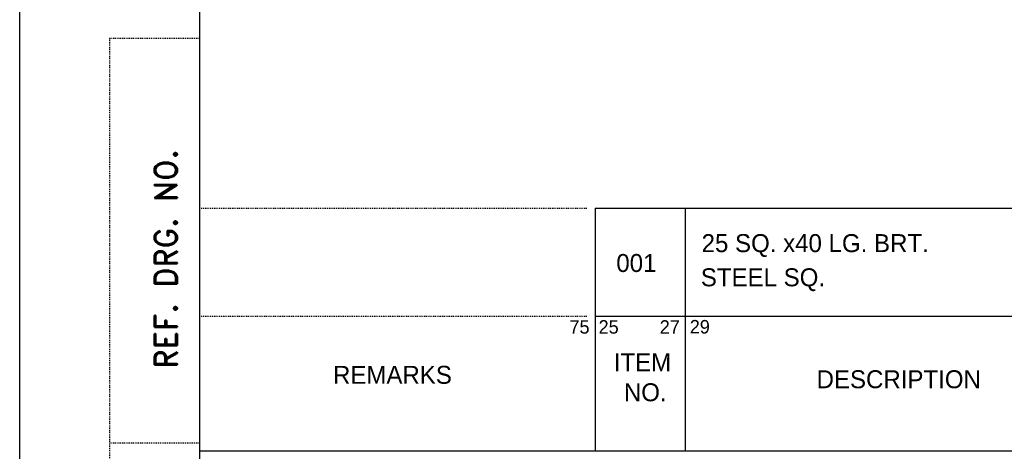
# Model space of a CAD drawing. Extents: x -5598 to -5388, y -1 to 296.
# Tile 2 of 4: x -5598 to -5489, y 70 to 118. Entities that reach past the tile are written whole.
import ezdxf

# ---------------------------------------------------------------- set-up
doc = ezdxf.new("R2010")
doc.units = 0
doc.header["$LTSCALE"] = 0.1
doc.linetypes.add('DASHED', pattern=[0.75, 0.5, -0.25])
doc.layers.get('0').update_dxf_attribs({"linetype": 'CONTINUOUS'})
doc.layers.add('6', color=2, linetype='CONTINUOUS')
doc.layers.add('TEXT', color=3, linetype='CONTINUOUS')
doc.styles.add('ROMAND', font='romand')

# ---------------------------------------------------------------- blocks, each defined once
blk = doc.blocks.new('A4')
for p, q in [((0, 297), (0, 0)), ((20, 290), (20, 7))]:
    blk.add_line(p, q)
at = {"linetype": 'DASHED'}
for p, q in [((10, 117), (20, 117)), ((10, 117), (10, 7)), ((10, 72), (20, 72))]:
    blk.add_line(p, q, dxfattribs=at)
at = {"color": 7, "linetype": 'DASHED'}
for p, q in [((20, 98.09), (63.12, 98.09)), ((20, 86.09), (63.12, 86.09))]:
    blk.add_line(p, q, dxfattribs=at)
at = {"color": 7}
for p, q in [((64.03, 98.09), (203, 98.09)), ((64.03, 98.09), (64.03, 71.09)), ((74.03, 98.09), (74.03, 71.09)), ((64.07, 86.09), (203, 86.09)), ((20, 71.09), (203, 71.09))]:
    blk.add_line(p, q, dxfattribs=at)
for s, height, p in [('75', 1.5, (61.17, 84.13)), ('25', 1.5, (64.41, 84.13)), ('27', 1.5, (71.21, 84.12)), ('29', 1.5, (74.55, 84.15)), ('ITEM', 2, (66.09, 79.94)), ('REMARKS', 2, (34.86, 78.55)), ('DESCRIPTION', 2, (88.66, 78.06)), ('NO.', 2, (67.22, 76.61))]:
    blk.add_text(s, height=height, dxfattribs=at).set_placement(p)
at = {"layer": 'TEXT', "style": 'ROMAND'}
blk.add_text('REF. DRG. NO.', height=2.5, rotation=90, dxfattribs=at).set_placement((17.51, 80.24))

msp = doc.modelspace()

# ---------------------------------------------------------------- block references
msp.add_blockref('A4', (-5598.11, -1.26))

# ---------------------------------------------------------------- texts
at = {"layer": '6', "linetype": 'Continuous'}
for s, p in [('25 SQ. x40 LG. BRT.', (-5522.24, 91.94)), ('001', (-5531.73, 89.73)), ('STEEL SQ.', (-5522.33, 88.14))]:
    msp.add_text(s, height=2, dxfattribs=at).set_placement(p)

doc.saveas('drawing.dxf')
